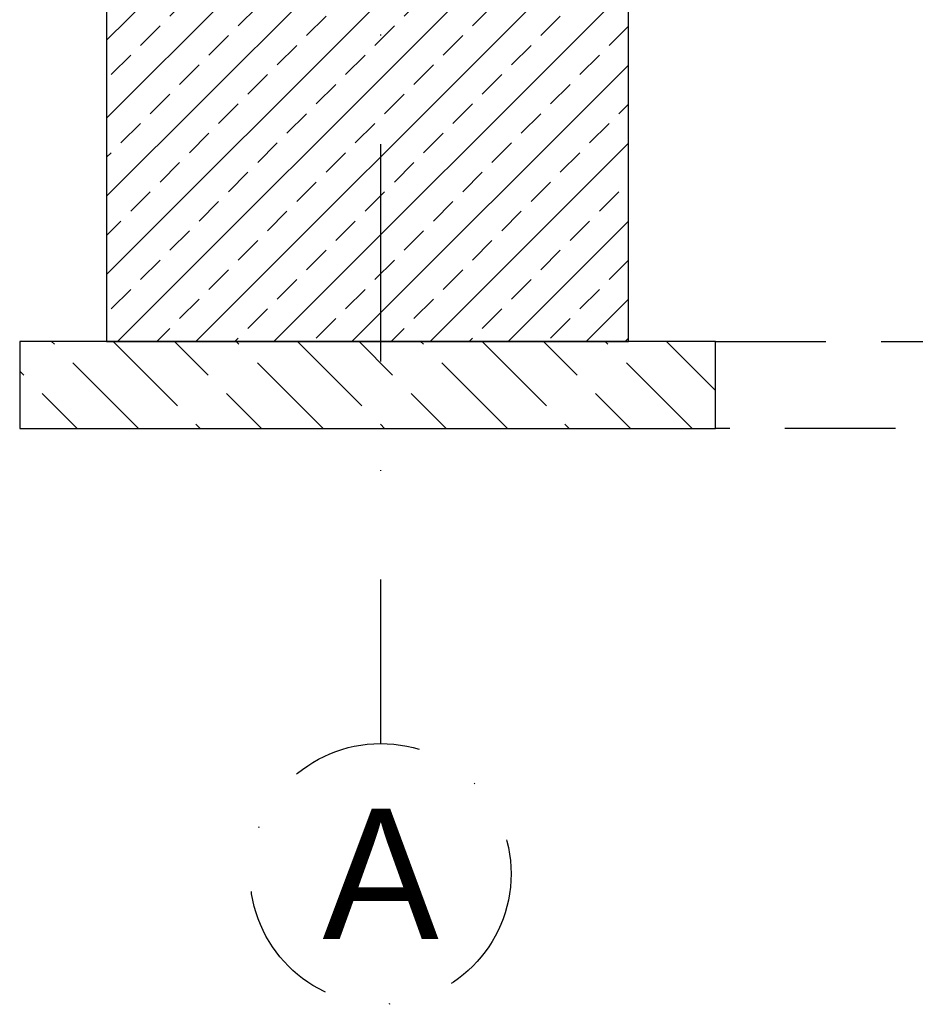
# Model space of a CAD drawing. Header units: centimetres. Extents: x 148485 to 162129, y -6573 to -2118.
# Tile 132 of 167: x 154179 to 154282, y -4932 to -4819. Entities that reach past the tile are written whole.
import ezdxf
from ezdxf.enums import TextEntityAlignment as Align

# ---------------------------------------------------------------- set-up
doc = ezdxf.new("R2010")
doc.units = ezdxf.units.CM
doc.header["$LTSCALE"] = 0.1
doc.linetypes.add('DASHDOT', pattern=[1, 0.5, -0.25, 0, -0.25])
doc.linetypes.add('DASHEDX2', pattern=[38.099999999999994, 25.4, -12.7])
for name, color, linetype in [('hatch_R&F', 4, 'Continuous'), ('konstr_PROKON', 2, 'Continuous'), ('osie_R&F', 6, 'DASHDOT'), ('widoki_PROKON', 4, 'Continuous'), ('widoki_przerywana_R&F', 4, 'DASHEDX2')]:
    doc.layers.add(name, color=color, linetype=linetype)
doc.styles.add('TECH', font='flptechn.ttf')

msp = doc.modelspace()

# ---------------------------------------------------------------- hatches: boundary and pattern name
at = {"layer": 'hatch_R&F'}
h = msp.add_hatch(dxfattribs=at)
h.set_pattern_fill('ANSI33', color=256, angle=180, style=0)
h.set_pattern_definition([(45, (5149.62739658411, 1552.232143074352), (-4.490128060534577, 4.490128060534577), []), (45, (5154.11752658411, 1552.232143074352), (-4.490128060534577, 4.490128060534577), [3.175000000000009, -1.587500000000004])])
h.paths.add_polyline_path([(154188.8041830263, -4855.560466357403), (154248.8041830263, -4855.560466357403), (154248.8041830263, -4815.560466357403), (154188.8041830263, -4815.560466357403)])
h = msp.add_hatch(dxfattribs=at)
h.set_pattern_fill('ACAD_ISO02W100', color=256, angle=45.00000000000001, style=0)
h.set_pattern_definition([(135, (147528.9212703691, 9.004576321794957), (-3.535533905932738, -3.535533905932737), [12, -3])])
h.paths.add_polyline_path([(154258.8041830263, -4855.560466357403), (154178.8041830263, -4855.560466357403), (154178.8041830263, -4865.560466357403), (154258.8041830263, -4865.560466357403)])

# ---------------------------------------------------------------- linework, layer by layer
at = {"layer": 'konstr_PROKON', "linetype": 'ByBlock'}
msp.add_lwpolyline([(154188.8041830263, -4855.560466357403), (154248.8041830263, -4855.560466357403), (154248.8041830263, -4815.560466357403), (154188.8041830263, -4815.560466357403)], close=True, dxfattribs=at)
at = {"layer": 'osie_R&F', "ltscale": 500}
msp.add_lwpolyline([(154220.3041830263, -4331.858391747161), (154220.3041830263, -4901.806653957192)], dxfattribs=at)
at = {"layer": 'osie_R&F', "ltscale": 300}
msp.add_circle((154220.3041830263, -4916.806653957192), 15, dxfattribs=at)
at = {"layer": 'widoki_PROKON'}
msp.add_lwpolyline([(154258.8041830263, -4855.560466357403), (154178.8041830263, -4855.560466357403), (154178.8041830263, -4865.560466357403), (154258.8041830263, -4865.560466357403)], close=True, dxfattribs=at)
at = {"layer": 'widoki_przerywana_R&F', "ltscale": 5}
for p, q in [((154258.8041830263, -4855.560466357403), (155308.200457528, -4855.560466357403)), ((155308.200457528, -4865.560466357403), (154258.8041830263, -4865.560466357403))]:
    msp.add_line(p, q, dxfattribs=at)

# ---------------------------------------------------------------- texts
at = {"layer": 'osie_R&F', "color": 3, "ltscale": 75, "style": 'TECH'}
msp.add_text('A', height=15, dxfattribs=at).set_placement((154220.3041830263, -4916.806653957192), align=Align.MIDDLE_CENTER)

doc.saveas('drawing.dxf')
